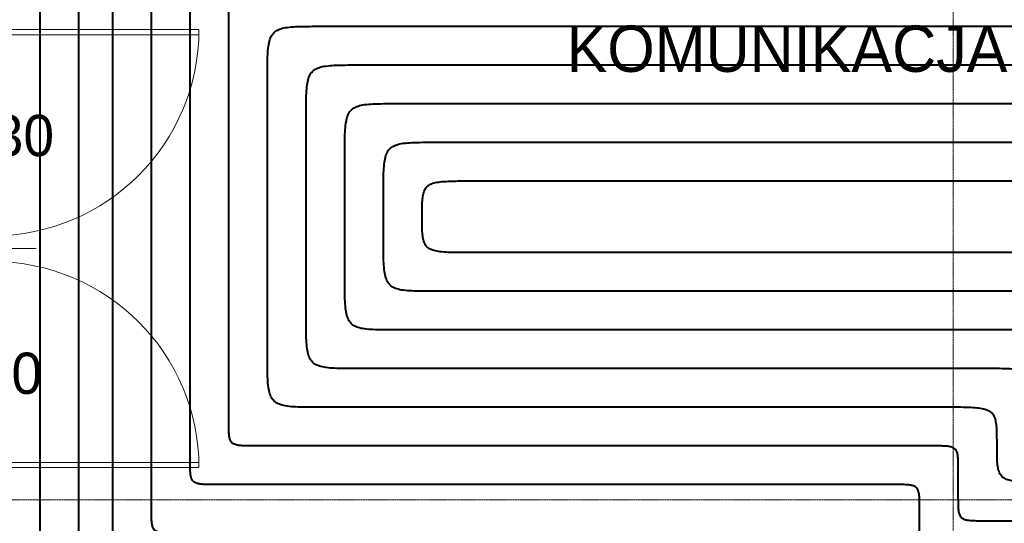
# Model space of a CAD drawing. Header units: millimetres. Extents: x 49908 to 79848, y -11883 to -3092.
# Tile 101 of 222: x 68701 to 69083, y -4836 to -4640. Entities that reach past the tile are written whole.
import ezdxf
from ezdxf.enums import TextEntityAlignment as Align
from ezdxf.lldxf.tags import DXFTag

# ---------------------------------------------------------------- set-up
doc = ezdxf.new("R2010")
doc.units = ezdxf.units.MM
doc.linetypes.add('AUSGEZOGEN', pattern=[0])
doc.linetypes.add('DASHDOT', pattern=[1, 0.5, -0.25, 0, -0.25])
for name, color, linetype, lineweight in [('A opis', 9, 'Continuous', 13), ('A stolarka', 9, 'Continuous', 9), ('A_OSIE', 9, 'DASHDOT', 9), ('\x9dciany', 9, 'Continuous', 9)]:
    doc.layers.add(name, color=color, linetype=linetype, lineweight=lineweight)
doc.layers.add('A_WYMIAR', color=9, linetype='Continuous', lineweight=5, transparency=0.2)
doc.layers.add('IS_Przyłącza_o.p._Powrót', color=7, linetype='DASH', true_color=0x438955)
doc.layers.add('IS_Przyłącza_o.p._Zasilanie', color=7, linetype='SOLID', true_color=0xff9124)
doc.layers.add('IS_Rys.pętli_o.p._Powrót', color=7, linetype='DASH', lineweight=13, true_color=0x4c9a5f)
doc.layers.add('IS_Rys.pętli_o.p._Zasilanie', color=7, linetype='SOLID', lineweight=13, true_color=0xff8c1a)
doc.styles.add('Arial CE', font='arial.ttf')
tags = doc.linetypes.add('DASH', pattern=[15, 10, -5]).pattern_tags.tags
tags[6:7] = [DXFTag(74, 4), DXFTag(75, 0), DXFTag(340, '0'), DXFTag(46, 0.0), DXFTag(50, 0.0), DXFTag(44, 0.0), DXFTag(45, 0.0)]
tags[4:5] = [DXFTag(74, 4), DXFTag(75, 0), DXFTag(340, '0'), DXFTag(46, 0.0), DXFTag(50, 0.0), DXFTag(44, 0.0), DXFTag(45, 0.0)]
tags = doc.linetypes.add('SOLID', pattern=[10, 10, 0]).pattern_tags.tags
tags[6:7] = [DXFTag(74, 4), DXFTag(75, 0), DXFTag(340, '0'), DXFTag(46, 0.0), DXFTag(50, 0.0), DXFTag(44, 0.0), DXFTag(45, 0.0)]
tags[4:5] = [DXFTag(74, 4), DXFTag(75, 0), DXFTag(340, '0'), DXFTag(46, 0.0), DXFTag(50, 0.0), DXFTag(44, 0.0), DXFTag(45, 0.0)]

msp = doc.modelspace()

# ---------------------------------------------------------------- linework, layer by layer
at = {"layer": 'A opis', "ltscale": 0.5}
msp.add_line((68707.38, -4729.13), (68647.88, -4729.13), dxfattribs=at)
at = {"layer": 'A stolarka', "linetype": 'AUSGEZOGEN', "lineweight": 0}
for points in [[(68690.47, -4644.13), (68690.47, -4646.13), (68770.47, -4646.13), (68770.47, -4644.13)], [(68690.47, -4814.13), (68690.47, -4812.13), (68770.47, -4812.13), (68770.47, -4814.13)]]:
    msp.add_lwpolyline(points, close=True, dxfattribs=at)
for centre, start, end in [((68690.47, -4644.13), 270, 0), ((68690.47, -4814.13), 0, 90)]:
    msp.add_arc(centre, 80, start, end, dxfattribs=at)
at = {"layer": 'A_OSIE', "ltscale": 0.3, "transparency": 33554559}
for p, q in [((69062.97, -3902.99), (69062.97, -7140.05)), ((70341.81, -4826.63), (67440.85, -4826.63))]:
    msp.add_line(p, q, dxfattribs=at)
at = {"layer": 'IS_Przyłącza_o.p._Powrót', "lineweight": 40}
for points, knots in [([(68782, -4795.7), (68782, -4793.64), (68782, -4785.96), (68782, -4769.85), (68782, -4745.4), (68782, -4714.99), (68782, -4681), (68782, -4645.81), (68782, -4611.82), (68782, -4581.41), (68782, -4556.96), (68782, -4540.86), (68782, -4533.17), (68782, -4531.12)], [0, 0, 0, 0, 0.061623, 0.230588, 0.483042, 0.795131, 1.143002, 1.502798, 1.850669, 2.162758, 2.415212, 2.584177, 2.6458, 2.6458, 2.6458, 2.6458]), ([(68752.01, -4829.59), (68752.01, -4827.51), (68752.01, -4819.74), (68752.01, -4803.45), (68752.01, -4778.72), (68752.01, -4747.96), (68752.01, -4713.57), (68752.01, -4677.99), (68752.01, -4643.6), (68752.01, -4612.84), (68752.01, -4588.11), (68752.01, -4571.82), (68752.01, -4564.05), (68752.01, -4561.97)], [0, 0, 0, 0, 0.062331, 0.233239, 0.488596, 0.804273, 1.156143, 1.520077, 1.871947, 2.187624, 2.442981, 2.613889, 2.67622, 2.67622, 2.67622, 2.67622]), ([(68723.81, -4892.49), (68723.81, -4890.16), (68723.81, -4881.43), (68723.81, -4863.15), (68723.81, -4835.39), (68723.81, -4800.86), (68723.81, -4762.27), (68723.81, -4722.33), (68723.81, -4683.73), (68723.81, -4649.2), (68723.81, -4621.45), (68723.81, -4603.17), (68723.81, -4594.44), (68723.81, -4592.11)], [0, 0, 0, 0, 0.069962, 0.261793, 0.548411, 0.902735, 1.297681, 1.706169, 2.101115, 2.455439, 2.742057, 2.933888, 3.00385, 3.00385, 3.00385, 3.00385]), ([(68792, -4805.7), (68791.18, -4805.7), (68789.67, -4805.7), (68787.61, -4805.66), (68785.96, -4805.54), (68784.65, -4805.28), (68783.62, -4804.83), (68782.87, -4804.08), (68782.42, -4803.05), (68782.16, -4801.74), (68782.04, -4800.09), (68782, -4798.03), (68782, -4796.53), (68782, -4795.7)], [0, 0, 0, 0, 0.0248686, 0.0452361, 0.061602, 0.0745999, 0.0851852, 0.0948541, 0.1054394, 0.1184374, 0.1348033, 0.1551707, 0.1800393, 0.1800393, 0.1800393, 0.1800393]), ([(69054.96, -4805.7), (69052.92, -4805.7), (69045.28, -4805.7), (69029.28, -4805.7), (69004.98, -4805.7), (68974.75, -4805.7), (68940.97, -4805.7), (68906, -4805.7), (68872.22, -4805.7), (68841.99, -4805.7), (68817.69, -4805.7), (68801.69, -4805.7), (68794.05, -4805.7), (68792, -4805.7)], [0, 0, 0, 0, 0.061245, 0.229176, 0.480085, 0.790263, 1.136003, 1.493597, 1.839337, 2.149515, 2.400424, 2.568355, 2.6296, 2.6296, 2.6296, 2.6296]), ([(69064.96, -4815.7), (69064.96, -4814.87), (69064.97, -4813.36), (69064.93, -4811.31), (69064.81, -4809.65), (69064.55, -4808.34), (69064.1, -4807.31), (69063.35, -4806.57), (69062.32, -4806.11), (69061.01, -4805.86), (69059.35, -4805.73), (69057.3, -4805.7), (69055.79, -4805.7), (69054.96, -4805.7)], [0, 0, 0, 0, 0.0248686, 0.0452361, 0.061602, 0.0745999, 0.0851852, 0.0948541, 0.1054394, 0.1184374, 0.1348033, 0.1551707, 0.1800393, 0.1800393, 0.1800393, 0.1800393]), ([(69064.96, -4824.86), (69064.96, -4824.79), (69064.96, -4824.52), (69064.96, -4823.96), (69064.96, -4823.12), (69064.96, -4822.06), (69064.96, -4820.89), (69064.96, -4819.67), (69064.96, -4818.49), (69064.96, -4817.44), (69064.96, -4816.59), (69064.96, -4816.03), (69064.96, -4815.77), (69064.96, -4815.7)], [0, 0, 0, 0, 0.00213343, 0.00798317, 0.01672337, 0.02752817, 0.03957175, 0.05202825, 0.06407183, 0.07487663, 0.08361683, 0.08946657, 0.0916, 0.0916, 0.0916, 0.0916]), ([(69074.96, -4834.86), (69074.14, -4834.86), (69072.63, -4834.86), (69070.57, -4834.82), (69068.92, -4834.7), (69067.61, -4834.44), (69066.58, -4833.99), (69065.83, -4833.24), (69065.38, -4832.21), (69065.12, -4830.9), (69065, -4829.25), (69064.96, -4827.19), (69064.96, -4825.69), (69064.96, -4824.86)], [0, 0, 0, 0, 0.0248686, 0.0452361, 0.061602, 0.0745999, 0.0851852, 0.0948541, 0.1054394, 0.1184374, 0.1348033, 0.1551707, 0.1800393, 0.1800393, 0.1800393, 0.1800393]), ([(68762.01, -4839.59), (68761.18, -4839.59), (68759.67, -4839.59), (68757.62, -4839.55), (68755.96, -4839.43), (68754.65, -4839.18), (68753.62, -4838.72), (68752.88, -4837.98), (68752.42, -4836.95), (68752.17, -4835.64), (68752.04, -4833.98), (68752.01, -4831.93), (68752.01, -4830.42), (68752.01, -4829.59)], [0, 0, 0, 0, 0.0248686, 0.0452361, 0.061602, 0.0745999, 0.0851852, 0.0948541, 0.1054394, 0.1184374, 0.1348033, 0.1551707, 0.1800393, 0.1800393, 0.1800393, 0.1800393]), ([(69172.68, -4834.86), (69171.93, -4834.86), (69169.09, -4834.86), (69163.14, -4834.86), (69154.11, -4834.86), (69142.88, -4834.86), (69130.32, -4834.86), (69117.33, -4834.86), (69104.77, -4834.86), (69093.54, -4834.86), (69084.51, -4834.86), (69078.56, -4834.86), (69075.72, -4834.86), (69074.96, -4834.86)], [0, 0, 0, 0, 0.0227597, 0.0851654, 0.1784069, 0.2936739, 0.4221563, 0.5550437, 0.6835261, 0.7987931, 0.8920346, 0.9544403, 0.9772, 0.9772, 0.9772, 0.9772])]:
    msp.add_open_spline(points, degree=3, knots=knots, dxfattribs=at)
at = {"layer": 'IS_Przyłącza_o.p._Zasilanie', "lineweight": 40}
for points, knots in [([(68767, -4810.7), (68767, -4808.64), (68767, -4800.96), (68767, -4784.85), (68767, -4760.4), (68767, -4729.99), (68767, -4696), (68767, -4660.81), (68767, -4626.82), (68767, -4596.41), (68767, -4571.96), (68767, -4555.86), (68767, -4548.17), (68767, -4546.12)], [0, 0, 0, 0, 0.061623, 0.230588, 0.483042, 0.795131, 1.143002, 1.502798, 1.850669, 2.162758, 2.415212, 2.584177, 2.6458, 2.6458, 2.6458, 2.6458]), ([(68737.01, -4876.6), (68737.01, -4874.28), (68737.01, -4865.57), (68737.01, -4847.34), (68737.01, -4819.65), (68737.01, -4785.2), (68737.01, -4746.71), (68737.01, -4706.86), (68737.01, -4668.37), (68737.01, -4633.92), (68737.01, -4606.23), (68737.01, -4588), (68737.01, -4579.29), (68737.01, -4576.97)], [0, 0, 0, 0, 0.069787, 0.261139, 0.54704, 0.900478, 1.294437, 1.701903, 2.095862, 2.4493, 2.735201, 2.926553, 2.99634, 2.99634, 2.99634, 2.99634]), ([(68708.81, -4907.49), (68708.81, -4905.16), (68708.81, -4896.43), (68708.81, -4878.15), (68708.81, -4850.39), (68708.81, -4815.86), (68708.81, -4777.27), (68708.81, -4737.33), (68708.81, -4698.73), (68708.81, -4664.2), (68708.81, -4636.45), (68708.81, -4618.17), (68708.81, -4609.44), (68708.81, -4607.11)], [0, 0, 0, 0, 0.069962, 0.261793, 0.548411, 0.902735, 1.297681, 1.706169, 2.101115, 2.455439, 2.742057, 2.933888, 3.00385, 3.00385, 3.00385, 3.00385]), ([(68777, -4820.7), (68776.18, -4820.7), (68774.67, -4820.7), (68772.61, -4820.66), (68770.96, -4820.54), (68769.65, -4820.28), (68768.62, -4819.83), (68767.87, -4819.08), (68767.42, -4818.05), (68767.16, -4816.74), (68767.04, -4815.09), (68767, -4813.03), (68767, -4811.53), (68767, -4810.7)], [0, 0, 0, 0, 0.0248686, 0.0452361, 0.061602, 0.0745999, 0.0851852, 0.0948541, 0.1054394, 0.1184374, 0.1348033, 0.1551707, 0.1800393, 0.1800393, 0.1800393, 0.1800393]), ([(69039.96, -4820.7), (69037.92, -4820.7), (69030.28, -4820.7), (69014.28, -4820.7), (68989.98, -4820.7), (68959.75, -4820.7), (68925.97, -4820.7), (68891, -4820.7), (68857.22, -4820.7), (68826.99, -4820.7), (68802.69, -4820.7), (68786.69, -4820.7), (68779.05, -4820.7), (68777, -4820.7)], [0, 0, 0, 0, 0.061245, 0.229176, 0.480085, 0.790263, 1.136003, 1.493597, 1.839337, 2.149515, 2.400424, 2.568355, 2.6296, 2.6296, 2.6296, 2.6296]), ([(69049.96, -4830.7), (69049.96, -4829.87), (69049.97, -4828.36), (69049.93, -4826.31), (69049.81, -4824.65), (69049.55, -4823.34), (69049.1, -4822.31), (69048.35, -4821.57), (69047.32, -4821.11), (69046.01, -4820.86), (69044.35, -4820.73), (69042.3, -4820.7), (69040.79, -4820.7), (69039.96, -4820.7)], [0, 0, 0, 0, 0.0248686, 0.0452361, 0.061602, 0.0745999, 0.0851852, 0.0948541, 0.1054394, 0.1184374, 0.1348033, 0.1551707, 0.1800393, 0.1800393, 0.1800393, 0.1800393]), ([(69049.96, -4839.86), (69049.96, -4839.79), (69049.96, -4839.52), (69049.96, -4838.96), (69049.96, -4838.12), (69049.96, -4837.06), (69049.96, -4835.89), (69049.96, -4834.67), (69049.96, -4833.49), (69049.96, -4832.44), (69049.96, -4831.59), (69049.96, -4831.03), (69049.96, -4830.77), (69049.96, -4830.7)], [0, 0, 0, 0, 0.00213343, 0.00798317, 0.01672337, 0.02752817, 0.03957175, 0.05202825, 0.06407183, 0.07487663, 0.08361683, 0.08946657, 0.0916, 0.0916, 0.0916, 0.0916])]:
    msp.add_open_spline(points, degree=3, knots=knots, dxfattribs=at)
at = {"layer": 'IS_Rys.pętli_o.p._Powrót', "lineweight": 40}
for points, knots in [([(68797, -4662.86), (68797, -4661.2), (68797, -4658.18), (68797.08, -4654.08), (68797.32, -4650.77), (68797.83, -4648.14), (68798.74, -4646.08), (68800.23, -4644.59), (68802.29, -4643.68), (68804.91, -4643.17), (68808.22, -4642.93), (68812.33, -4642.85), (68815.35, -4642.86), (68817, -4642.86)], [0, 0, 0, 0, 0.0497373, 0.0904721, 0.1232039, 0.1491998, 0.1703704, 0.1897083, 0.2108788, 0.2368747, 0.2696065, 0.3103414, 0.3600787, 0.3600787, 0.3600787, 0.3600787]), ([(68817, -4642.86), (68819.94, -4642.86), (68830.91, -4642.86), (68853.89, -4642.86), (68888.78, -4642.86), (68932.19, -4642.86), (68980.7, -4642.86), (69030.91, -4642.86), (69079.43, -4642.86), (69122.83, -4642.86), (69157.73, -4642.86), (69180.71, -4642.86), (69191.68, -4642.86), (69194.61, -4642.86)], [0, 0, 0, 0, 0.087947, 0.329091, 0.68939, 1.134798, 1.631272, 2.144768, 2.641242, 3.08665, 3.446949, 3.688093, 3.77604, 3.77604, 3.77604, 3.77604]), ([(68797, -4770.7), (68797, -4769.86), (68797, -4766.73), (68797, -4760.16), (68797, -4750.2), (68797, -4737.8), (68797, -4723.95), (68797, -4709.61), (68797, -4695.75), (68797, -4683.36), (68797, -4673.39), (68797, -4666.83), (68797, -4663.69), (68797, -4662.86)], [0, 0, 0, 0, 0.025117, 0.093985, 0.196883, 0.324087, 0.465875, 0.612525, 0.754313, 0.881517, 0.984415, 1.053283, 1.0784, 1.0784, 1.0784, 1.0784]), ([(68827, -4692.86), (68827, -4691.2), (68827, -4688.18), (68827.08, -4684.08), (68827.32, -4680.77), (68827.83, -4678.14), (68828.74, -4676.08), (68830.23, -4674.59), (68832.29, -4673.68), (68834.91, -4673.17), (68838.22, -4672.93), (68842.33, -4672.85), (68845.35, -4672.86), (68847, -4672.86)], [0, 0, 0, 0, 0.0497373, 0.0904721, 0.1232039, 0.1491998, 0.1703704, 0.1897083, 0.2108788, 0.2368747, 0.2696065, 0.3103414, 0.3600787, 0.3600787, 0.3600787, 0.3600787]), ([(68847, -4672.86), (68849.35, -4672.86), (68858.14, -4672.86), (68876.56, -4672.86), (68904.52, -4672.86), (68939.31, -4672.86), (68978.19, -4672.86), (69018.43, -4672.86), (69057.3, -4672.86), (69092.09, -4672.86), (69120.05, -4672.86), (69138.47, -4672.86), (69147.26, -4672.86), (69149.61, -4672.86)], [0, 0, 0, 0, 0.070479, 0.263727, 0.552463, 0.909403, 1.307267, 1.718773, 2.116637, 2.473577, 2.762313, 2.955561, 3.02604, 3.02604, 3.02604, 3.02604]), ([(68827, -4740.7), (68827, -4740.33), (68827, -4738.94), (68827, -4736.02), (68827, -4731.6), (68827, -4726.1), (68827, -4719.96), (68827, -4713.6), (68827, -4707.45), (68827, -4701.95), (68827, -4697.53), (68827, -4694.62), (68827, -4693.23), (68827, -4692.86)], [0, 0, 0, 0, 0.0111423, 0.0416938, 0.0873412, 0.1437716, 0.2066717, 0.2717283, 0.3346284, 0.3910588, 0.4367062, 0.4672577, 0.4784, 0.4784, 0.4784, 0.4784]), ([(68857, -4716.78), (68857, -4715.62), (68857, -4713.52), (68857.08, -4710.66), (68857.33, -4708.35), (68857.85, -4706.48), (68858.82, -4705.02), (68860.32, -4704.03), (68862.33, -4703.43), (68864.93, -4703.08), (68868.23, -4702.91), (68872.33, -4702.86), (68875.35, -4702.86), (68877, -4702.86)], [0, 0, 0, 0, 0.0346173, 0.0629788, 0.0858522, 0.1043806, 0.1205184, 0.1371782, 0.1572997, 0.1829873, 0.2156548, 0.2563827, 0.3061198, 0.3061198, 0.3061198, 0.3061198]), ([(68877, -4702.86), (68878.89, -4702.86), (68885.94, -4702.86), (68900.7, -4702.86), (68923.12, -4702.86), (68951.01, -4702.86), (68982.18, -4702.86), (69014.44, -4702.86), (69045.61, -4702.86), (69073.49, -4702.86), (69095.91, -4702.86), (69110.68, -4702.86), (69117.73, -4702.86), (69119.61, -4702.86)], [0, 0, 0, 0, 0.056504, 0.211435, 0.442921, 0.729088, 1.048064, 1.377976, 1.696952, 1.983119, 2.214605, 2.369536, 2.42604, 2.42604, 2.42604, 2.42604]), ([(68877, -4730.7), (68875.35, -4730.7), (68872.33, -4730.7), (68868.23, -4730.65), (68864.93, -4730.48), (68862.33, -4730.13), (68860.32, -4729.52), (68858.82, -4728.53), (68857.85, -4727.07), (68857.33, -4725.21), (68857.08, -4722.89), (68857, -4720.03), (68857, -4717.93), (68857, -4716.78)], [0, 0, 0, 0, 0.0497371, 0.090465, 0.1231325, 0.1488201, 0.1689416, 0.1856015, 0.2017393, 0.2202676, 0.243141, 0.2715025, 0.3061198, 0.3061198, 0.3061198, 0.3061198]), ([(69134.61, -4730.7), (69132.61, -4730.7), (69125.13, -4730.7), (69109.45, -4730.7), (69085.64, -4730.7), (69056.03, -4730.7), (69022.94, -4730.7), (68988.68, -4730.7), (68955.58, -4730.7), (68925.97, -4730.7), (68902.17, -4730.7), (68886.49, -4730.7), (68879, -4730.7), (68877, -4730.7)], [0, 0, 0, 0, 0.059998, 0.224508, 0.470306, 0.774167, 1.112865, 1.463175, 1.801873, 2.105734, 2.351532, 2.516042, 2.57604, 2.57604, 2.57604, 2.57604]), ([(68847, -4760.7), (68845.35, -4760.7), (68842.33, -4760.7), (68838.22, -4760.62), (68834.91, -4760.38), (68832.29, -4759.87), (68830.23, -4758.96), (68828.74, -4757.47), (68827.83, -4755.41), (68827.32, -4752.79), (68827.08, -4749.48), (68827, -4745.37), (68827, -4742.35), (68827, -4740.7)], [0, 0, 0, 0, 0.0497373, 0.0904721, 0.1232039, 0.1491998, 0.1703704, 0.1897083, 0.2108788, 0.2368747, 0.2696065, 0.3103414, 0.3600787, 0.3600787, 0.3600787, 0.3600787]), ([(69089.96, -4760.7), (69088.08, -4760.7), (69081.02, -4760.7), (69066.23, -4760.7), (69043.78, -4760.7), (69015.85, -4760.7), (68984.64, -4760.7), (68952.33, -4760.7), (68921.12, -4760.7), (68893.19, -4760.7), (68870.73, -4760.7), (68855.95, -4760.7), (68848.89, -4760.7), (68847, -4760.7)], [0, 0, 0, 0, 0.056587, 0.211746, 0.443571, 0.730158, 1.049602, 1.379998, 1.699442, 1.986029, 2.217854, 2.373013, 2.4296, 2.4296, 2.4296, 2.4296]), ([(68817, -4790.7), (68815.35, -4790.7), (68812.33, -4790.7), (68808.22, -4790.62), (68804.91, -4790.38), (68802.29, -4789.87), (68800.23, -4788.96), (68798.74, -4787.47), (68797.83, -4785.41), (68797.32, -4782.79), (68797.08, -4779.48), (68797, -4775.37), (68797, -4772.35), (68797, -4770.7)], [0, 0, 0, 0, 0.0497373, 0.0904721, 0.1232039, 0.1491998, 0.1703704, 0.1897083, 0.2108788, 0.2368747, 0.2696065, 0.3103414, 0.3600787, 0.3600787, 0.3600787, 0.3600787]), ([(69059.96, -4790.7), (69058.08, -4790.7), (69051.02, -4790.7), (69036.23, -4790.7), (69013.78, -4790.7), (68985.85, -4790.7), (68954.64, -4790.7), (68922.33, -4790.7), (68891.12, -4790.7), (68863.19, -4790.7), (68840.73, -4790.7), (68825.95, -4790.7), (68818.89, -4790.7), (68817, -4790.7)], [0, 0, 0, 0, 0.056587, 0.211746, 0.443571, 0.730158, 1.049602, 1.379998, 1.699442, 1.986029, 2.217854, 2.373013, 2.4296, 2.4296, 2.4296, 2.4296]), ([(69079.96, -4805.28), (69079.96, -4804.07), (69079.97, -4801.87), (69079.89, -4798.87), (69079.64, -4796.45), (69079.13, -4794.5), (69078.16, -4792.98), (69076.66, -4791.93), (69074.64, -4791.29), (69072.04, -4790.93), (69068.74, -4790.75), (69064.64, -4790.69), (69061.62, -4790.7), (69059.96, -4790.7)], [0, 0, 0, 0, 0.0362586, 0.065963, 0.0899044, 0.1092338, 0.1258938, 0.1428155, 0.1630349, 0.1887507, 0.2214242, 0.2621526, 0.3118898, 0.3118898, 0.3118898, 0.3118898]), ([(69099.96, -4819.86), (69098.31, -4819.86), (69095.29, -4819.86), (69091.19, -4819.8), (69087.89, -4819.63), (69085.29, -4819.26), (69083.27, -4818.62), (69081.77, -4817.58), (69080.8, -4816.05), (69080.28, -4814.1), (69080.04, -4811.68), (69079.96, -4808.68), (69079.96, -4806.49), (69079.96, -4805.28)], [0, 0, 0, 0, 0.0497372, 0.0904656, 0.1231391, 0.1488549, 0.1690743, 0.185996, 0.202656, 0.2219854, 0.2459268, 0.2756312, 0.3118898, 0.3118898, 0.3118898, 0.3118898])]:
    msp.add_open_spline(points, degree=3, knots=knots, dxfattribs=at)
at = {"layer": 'IS_Rys.pętli_o.p._Zasilanie', "lineweight": 40}
for points, knots in [([(68812, -4677.86), (68812, -4676.2), (68812, -4673.18), (68812.08, -4669.08), (68812.32, -4665.77), (68812.83, -4663.14), (68813.74, -4661.08), (68815.23, -4659.59), (68817.29, -4658.68), (68819.91, -4658.17), (68823.22, -4657.93), (68827.33, -4657.85), (68830.35, -4657.86), (68832, -4657.86)], [0, 0, 0, 0, 0.0497373, 0.0904721, 0.1232039, 0.1491998, 0.1703704, 0.1897083, 0.2108788, 0.2368747, 0.2696065, 0.3103414, 0.3600787, 0.3600787, 0.3600787, 0.3600787]), ([(68832, -4657.86), (68834.59, -4657.86), (68844.25, -4657.86), (68864.49, -4657.86), (68895.23, -4657.86), (68933.46, -4657.86), (68976.19, -4657.86), (69020.42, -4657.86), (69063.15, -4657.86), (69101.39, -4657.86), (69132.12, -4657.86), (69152.36, -4657.86), (69162.03, -4657.86), (69164.61, -4657.86)], [0, 0, 0, 0, 0.077466, 0.289873, 0.607233, 0.999561, 1.436869, 1.889171, 2.326479, 2.718807, 3.036167, 3.248574, 3.32604, 3.32604, 3.32604, 3.32604]), ([(68812, -4755.7), (68812, -4755.09), (68812, -4752.83), (68812, -4748.09), (68812, -4740.9), (68812, -4731.95), (68812, -4721.95), (68812, -4711.6), (68812, -4701.6), (68812, -4692.65), (68812, -4685.46), (68812, -4680.72), (68812, -4678.46), (68812, -4677.86)], [0, 0, 0, 0, 0.0181295, 0.0678395, 0.1421121, 0.2339294, 0.3362735, 0.4421265, 0.5444706, 0.6362879, 0.7105605, 0.7602705, 0.7784, 0.7784, 0.7784, 0.7784]), ([(68842, -4707.86), (68842, -4706.2), (68842, -4703.18), (68842.08, -4699.08), (68842.32, -4695.77), (68842.83, -4693.14), (68843.74, -4691.08), (68845.23, -4689.59), (68847.29, -4688.68), (68849.91, -4688.17), (68853.22, -4687.93), (68857.33, -4687.85), (68860.35, -4687.86), (68862, -4687.86)], [0, 0, 0, 0, 0.0497373, 0.0904721, 0.1232039, 0.1491998, 0.1703704, 0.1897083, 0.2108788, 0.2368747, 0.2696065, 0.3103414, 0.3600787, 0.3600787, 0.3600787, 0.3600787]), ([(68862, -4687.86), (68864.12, -4687.86), (68872.04, -4687.86), (68888.63, -4687.86), (68913.82, -4687.86), (68945.16, -4687.86), (68980.18, -4687.86), (69016.43, -4687.86), (69051.46, -4687.86), (69082.79, -4687.86), (69107.98, -4687.86), (69124.57, -4687.86), (69132.49, -4687.86), (69134.61, -4687.86)], [0, 0, 0, 0, 0.063492, 0.237581, 0.497692, 0.819246, 1.177666, 1.548374, 1.906794, 2.228348, 2.488459, 2.662548, 2.72604, 2.72604, 2.72604, 2.72604]), ([(68842, -4725.7), (68842, -4725.56), (68842, -4725.04), (68842, -4723.95), (68842, -4722.31), (68842, -4720.25), (68842, -4717.96), (68842, -4715.59), (68842, -4713.3), (68842, -4711.25), (68842, -4709.6), (68842, -4708.51), (68842, -4708), (68842, -4707.86)], [0, 0, 0, 0, 0.0041551, 0.015548, 0.0325704, 0.0536138, 0.0770699, 0.1013301, 0.1247862, 0.1458296, 0.162852, 0.1742449, 0.1784, 0.1784, 0.1784, 0.1784]), ([(68862, -4745.7), (68860.35, -4745.7), (68857.33, -4745.7), (68853.22, -4745.62), (68849.91, -4745.38), (68847.29, -4744.87), (68845.23, -4743.96), (68843.74, -4742.47), (68842.83, -4740.41), (68842.32, -4737.79), (68842.08, -4734.48), (68842, -4730.37), (68842, -4727.35), (68842, -4725.7)], [0, 0, 0, 0, 0.0497373, 0.0904721, 0.1232039, 0.1491998, 0.1703704, 0.1897083, 0.2108788, 0.2368747, 0.2696065, 0.3103414, 0.3600787, 0.3600787, 0.3600787, 0.3600787]), ([(69104.96, -4745.7), (69103.08, -4745.7), (69096.02, -4745.7), (69081.23, -4745.7), (69058.78, -4745.7), (69030.85, -4745.7), (68999.64, -4745.7), (68967.33, -4745.7), (68936.12, -4745.7), (68908.19, -4745.7), (68885.73, -4745.7), (68870.95, -4745.7), (68863.89, -4745.7), (68862, -4745.7)], [0, 0, 0, 0, 0.056587, 0.211746, 0.443571, 0.730158, 1.049602, 1.379998, 1.699442, 1.986029, 2.217854, 2.373013, 2.4296, 2.4296, 2.4296, 2.4296]), ([(68832, -4775.7), (68830.35, -4775.7), (68827.33, -4775.7), (68823.22, -4775.62), (68819.91, -4775.38), (68817.29, -4774.87), (68815.23, -4773.96), (68813.74, -4772.47), (68812.83, -4770.41), (68812.32, -4767.79), (68812.08, -4764.48), (68812, -4760.37), (68812, -4757.35), (68812, -4755.7)], [0, 0, 0, 0, 0.0497373, 0.0904721, 0.1232039, 0.1491998, 0.1703704, 0.1897083, 0.2108788, 0.2368747, 0.2696065, 0.3103414, 0.3600787, 0.3600787, 0.3600787, 0.3600787]), ([(69074.96, -4775.7), (69073.08, -4775.7), (69066.02, -4775.7), (69051.23, -4775.7), (69028.78, -4775.7), (69000.85, -4775.7), (68969.64, -4775.7), (68937.33, -4775.7), (68906.12, -4775.7), (68878.19, -4775.7), (68855.73, -4775.7), (68840.95, -4775.7), (68833.89, -4775.7), (68832, -4775.7)], [0, 0, 0, 0, 0.056587, 0.211746, 0.443571, 0.730158, 1.049602, 1.379998, 1.699442, 1.986029, 2.217854, 2.373013, 2.4296, 2.4296, 2.4296, 2.4296]), ([(69094.96, -4790.28), (69094.96, -4789.07), (69094.97, -4786.87), (69094.89, -4783.87), (69094.64, -4781.45), (69094.13, -4779.5), (69093.16, -4777.98), (69091.66, -4776.93), (69089.64, -4776.29), (69087.04, -4775.93), (69083.74, -4775.75), (69079.64, -4775.69), (69076.62, -4775.7), (69074.96, -4775.7)], [0, 0, 0, 0, 0.0362586, 0.065963, 0.0899044, 0.1092338, 0.1258938, 0.1428155, 0.1630349, 0.1887507, 0.2214242, 0.2621526, 0.3118898, 0.3118898, 0.3118898, 0.3118898])]:
    msp.add_open_spline(points, degree=3, knots=knots, dxfattribs=at)

# ---------------------------------------------------------------- texts
at = {"layer": 'A_WYMIAR'}
for p in [(68664.3, -4693.23), (68659.69, -4785.51)]:
    msp.add_text('EI 30', height=16, dxfattribs=at).set_placement(p)
at = {"layer": '\x9dciany', "style": 'Arial CE', "width": 0.94141}
msp.add_text('KOMUNIKACJA', height=18, dxfattribs=at).set_placement((68913.02, -4660.54), (69084.01, -4660.54), align=Align.FIT)

doc.saveas('drawing.dxf')
